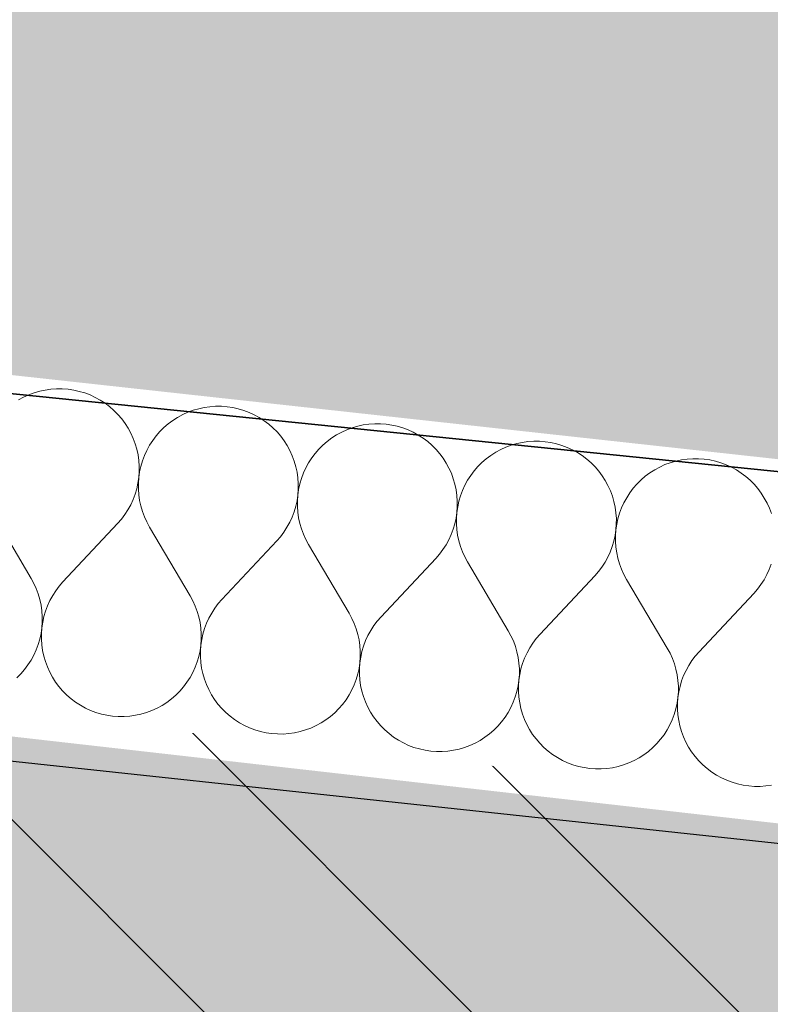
# Model space of a CAD drawing. Header units: millimetres. Extents: x -40276 to 214973, y -147941 to 35228.
# Tile 91 of 256: x -13962 to -13605, y 9232 to 9701. Entities that reach past the tile are written whole.
import ezdxf

# ---------------------------------------------------------------- set-up
doc = ezdxf.new("R2010")
doc.units = ezdxf.units.MM
doc.header["$MEASUREMENT"] = 0
doc.linetypes.add('Wipeout_Contour', pattern=[1000, 0, -1000])
for name, color, linetype in [('1._POHLED ZÁPADNÍ_2_0_plochy', 7, 'Continuous'), ('1._POHLED ZÁPADNÍ_2_akustické prvky', 7, 'Continuous'), ('1._POHLED ZÁPADNÍ_2_Konstrukce - nosné', 7, 'Continuous'), ('1._POHLED ZÁPADNÍ_2_Nové_Výplně – Řezové', 7, 'Continuous'), ('1._POHLED ZÁPADNÍ_2_Nové_VÝTAH VAR 1', 7, 'Continuous'), ('1._POHLED ZÁPADNÍ_2_Výplně – Řezové', 7, 'Continuous')]:
    doc.layers.add(name, color=color, linetype=linetype)

# ---------------------------------------------------------------- blocks, each defined once
blk = doc.blocks.new('*X35', base_point=(-42174.69, -26223.67))
at = {"layer": '1._POHLED ZÁPADNÍ_2_Nové_Výplně – Řezové', "color": 21, "linetype": 'Continuous', "lineweight": 20, "true_color": 0xffaaaa}
for p, q in [((-13955.29, 9523.29), (-13957.84, 9522.35)), ((-13952.68, 9524.05), (-13955.29, 9523.29)), ((-13950.02, 9524.63), (-13952.68, 9524.05)), ((-13947.33, 9525.01), (-13950.02, 9524.63)), ((-13944.61, 9525.2), (-13947.33, 9525.01)), ((-13941.89, 9525.19), (-13944.61, 9525.2)), ((-13939.18, 9524.99), (-13941.89, 9525.19)), ((-13936.49, 9524.6), (-13939.18, 9524.99)), ((-13933.83, 9524.01), (-13936.49, 9524.6)), ((-13931.22, 9523.24), (-13933.83, 9524.01)), ((-13928.67, 9522.28), (-13931.22, 9523.24)), ((-13960.32, 9521.22), (-13962.71, 9519.92)), ((-13957.84, 9522.35), (-13960.32, 9521.22)), ((-13926.2, 9521.15), (-13928.67, 9522.28)), ((-13923.82, 9519.84), (-13926.2, 9521.15)), ((-13921.53, 9518.36), (-13923.82, 9519.84)), ((-13919.36, 9516.73), (-13921.53, 9518.36)), ((-13917.31, 9514.94), (-13919.36, 9516.73)), ((-13915.39, 9513.01), (-13917.31, 9514.94)), ((-13882.11, 9514.03), (-13884.58, 9512.91)), ((-13879.56, 9514.98), (-13882.11, 9514.03)), ((-13876.94, 9515.74), (-13879.56, 9514.98)), ((-13874.28, 9516.31), (-13876.94, 9515.74)), ((-13871.59, 9516.7), (-13874.28, 9516.31)), ((-13868.88, 9516.88), (-13871.59, 9516.7)), ((-13866.16, 9516.88), (-13868.88, 9516.88)), ((-13863.44, 9516.68), (-13866.16, 9516.88)), ((-13860.75, 9516.28), (-13863.44, 9516.68)), ((-13858.09, 9515.7), (-13860.75, 9516.28)), ((-13855.49, 9514.93), (-13858.09, 9515.7)), ((-13852.94, 9513.97), (-13855.49, 9514.93)), ((-13850.47, 9512.84), (-13852.94, 9513.97)), ((-13913.61, 9510.95), (-13915.39, 9513.01)), ((-13911.99, 9508.77), (-13913.61, 9510.95)), ((-13889.27, 9510.14), (-13891.45, 9508.52)), ((-13886.97, 9511.61), (-13889.27, 9510.14)), ((-13884.58, 9512.91), (-13886.97, 9511.61)), ((-13848.08, 9511.53), (-13850.47, 9512.84)), ((-13845.8, 9510.05), (-13848.08, 9511.53)), ((-13843.62, 9508.41), (-13845.8, 9510.05)), ((-13910.52, 9506.48), (-13911.99, 9508.77)), ((-13909.22, 9504.09), (-13910.52, 9506.48)), ((-13895.43, 9504.82), (-13897.22, 9502.77)), ((-13893.51, 9506.74), (-13895.43, 9504.82)), ((-13891.45, 9508.52), (-13893.51, 9506.74)), ((-13841.57, 9506.63), (-13843.62, 9508.41)), ((-13839.65, 9504.7), (-13841.57, 9506.63)), ((-13837.88, 9502.64), (-13839.65, 9504.7)), ((-13808.85, 9504.6), (-13811.24, 9503.3)), ((-13806.37, 9505.72), (-13808.85, 9504.6)), ((-13803.82, 9506.67), (-13806.37, 9505.72)), ((-13801.21, 9507.43), (-13803.82, 9506.67)), ((-13798.55, 9508), (-13801.21, 9507.43)), ((-13795.86, 9508.38), (-13798.55, 9508)), ((-13793.14, 9508.57), (-13795.86, 9508.38)), ((-13790.42, 9508.56), (-13793.14, 9508.57)), ((-13787.71, 9508.36), (-13790.42, 9508.56)), ((-13785.02, 9507.97), (-13787.71, 9508.36)), ((-13782.36, 9507.39), (-13785.02, 9507.97)), ((-13779.75, 9506.61), (-13782.36, 9507.39)), ((-13777.2, 9505.66), (-13779.75, 9506.61)), ((-13774.73, 9504.52), (-13777.2, 9505.66)), ((-13772.35, 9503.21), (-13774.73, 9504.52)), ((-13908.1, 9501.61), (-13909.22, 9504.09)), ((-13907.16, 9499.06), (-13908.1, 9501.61)), ((-13898.85, 9500.59), (-13900.33, 9498.31)), ((-13897.22, 9502.77), (-13898.85, 9500.59)), ((-13836.25, 9500.46), (-13837.88, 9502.64)), ((-13834.79, 9498.16), (-13836.25, 9500.46)), ((-13815.71, 9500.2), (-13817.77, 9498.43)), ((-13813.53, 9501.83), (-13815.71, 9500.2)), ((-13811.24, 9503.3), (-13813.53, 9501.83)), ((-13770.06, 9501.74), (-13772.35, 9503.21)), ((-13767.89, 9500.1), (-13770.06, 9501.74)), ((-13765.84, 9498.31), (-13767.89, 9500.1)), ((-13722.81, 9499.69), (-13725.47, 9499.12)), ((-13720.12, 9500.07), (-13722.81, 9499.69)), ((-13717.41, 9500.26), (-13720.12, 9500.07)), ((-13714.69, 9500.25), (-13717.41, 9500.26)), ((-13711.97, 9500.05), (-13714.69, 9500.25)), ((-13709.28, 9499.66), (-13711.97, 9500.05)), ((-13706.62, 9499.07), (-13709.28, 9499.66)), ((-13906.4, 9496.44), (-13907.16, 9499.06)), ((-13905.83, 9493.78), (-13906.4, 9496.44)), ((-13901.64, 9495.92), (-13902.77, 9493.45)), ((-13900.33, 9498.31), (-13901.64, 9495.92)), ((-13833.49, 9495.77), (-13834.79, 9498.16)), ((-13832.37, 9493.29), (-13833.49, 9495.77)), ((-13819.7, 9496.51), (-13821.48, 9494.45)), ((-13817.77, 9498.43), (-13819.7, 9496.51)), ((-13763.92, 9496.39), (-13765.84, 9498.31)), ((-13762.14, 9494.32), (-13763.92, 9496.39)), ((-13735.5, 9494.98), (-13737.79, 9493.52)), ((-13733.11, 9496.28), (-13735.5, 9494.98)), ((-13730.64, 9497.41), (-13733.11, 9496.28)), ((-13728.08, 9498.35), (-13730.64, 9497.41)), ((-13725.47, 9499.12), (-13728.08, 9498.35)), ((-13704.01, 9498.3), (-13706.62, 9499.07)), ((-13701.47, 9497.34), (-13704.01, 9498.3)), ((-13699, 9496.21), (-13701.47, 9497.34)), ((-13696.61, 9494.9), (-13699, 9496.21)), ((-13694.33, 9493.42), (-13696.61, 9494.9)), ((-13905.45, 9491.09), (-13905.83, 9493.78)), ((-13905.26, 9488.38), (-13905.45, 9491.09)), ((-13903.73, 9490.9), (-13904.5, 9488.29)), ((-13902.77, 9493.45), (-13903.73, 9490.9)), ((-13831.42, 9490.74), (-13832.37, 9493.29)), ((-13830.66, 9488.13), (-13831.42, 9490.74)), ((-13823.12, 9492.28), (-13824.59, 9489.99)), ((-13821.48, 9494.45), (-13823.12, 9492.28)), ((-13760.52, 9492.14), (-13762.14, 9494.32)), ((-13759.05, 9489.85), (-13760.52, 9492.14)), ((-13739.98, 9491.89), (-13742.03, 9490.11)), ((-13737.79, 9493.52), (-13739.98, 9491.89)), ((-13692.15, 9491.79), (-13694.33, 9493.42)), ((-13690.1, 9490), (-13692.15, 9491.79)), ((-13649.74, 9490.8), (-13652.35, 9490.04)), ((-13647.08, 9491.37), (-13649.74, 9490.8)), ((-13644.38, 9491.76), (-13647.08, 9491.37)), ((-13641.67, 9491.94), (-13644.38, 9491.76)), ((-13638.95, 9491.94), (-13641.67, 9491.94)), ((-13636.24, 9491.74), (-13638.95, 9491.94)), ((-13633.54, 9491.34), (-13636.24, 9491.74)), ((-13630.89, 9490.76), (-13633.54, 9491.34)), ((-13628.28, 9489.99), (-13630.89, 9490.76)), ((-13905.47, 9482.94), (-13905.27, 9485.66)), ((-13905.08, 9485.63), (-13905.47, 9482.94)), ((-13905.27, 9485.66), (-13905.26, 9488.38)), ((-13904.5, 9488.29), (-13905.08, 9485.63)), ((-13830.09, 9485.47), (-13830.66, 9488.13)), ((-13829.71, 9482.78), (-13830.09, 9485.47)), ((-13825.9, 9487.61), (-13827.03, 9485.14)), ((-13824.59, 9489.99), (-13825.9, 9487.61)), ((-13757.75, 9487.46), (-13759.05, 9489.85)), ((-13756.63, 9484.98), (-13757.75, 9487.46)), ((-13745.75, 9486.14), (-13747.38, 9483.97)), ((-13743.96, 9488.19), (-13745.75, 9486.14)), ((-13742.03, 9490.11), (-13743.96, 9488.19)), ((-13688.18, 9488.07), (-13690.1, 9490)), ((-13686.41, 9486.01), (-13688.18, 9488.07)), ((-13684.78, 9483.83), (-13686.41, 9486.01)), ((-13659.77, 9486.67), (-13662.06, 9485.2)), ((-13657.38, 9487.97), (-13659.77, 9486.67)), ((-13654.9, 9489.1), (-13657.38, 9487.97)), ((-13652.35, 9490.04), (-13654.9, 9489.1)), ((-13625.73, 9489.03), (-13628.28, 9489.99)), ((-13623.26, 9487.9), (-13625.73, 9489.03)), ((-13620.88, 9486.59), (-13623.26, 9487.9)), ((-13618.59, 9485.11), (-13620.88, 9486.59)), ((-13905.87, 9480.25), (-13905.47, 9482.94)), ((-13905.47, 9482.94), (-13905.67, 9480.23)), ((-13829.53, 9480.06), (-13829.71, 9482.78)), ((-13827.99, 9482.59), (-13828.76, 9479.98)), ((-13827.03, 9485.14), (-13827.99, 9482.59)), ((-13755.69, 9482.43), (-13756.63, 9484.98)), ((-13754.93, 9479.82), (-13755.69, 9482.43)), ((-13748.86, 9481.68), (-13750.16, 9479.29)), ((-13747.38, 9483.97), (-13748.86, 9481.68)), ((-13683.32, 9481.54), (-13684.78, 9483.83)), ((-13682.02, 9479.15), (-13683.32, 9481.54)), ((-13666.3, 9481.8), (-13668.23, 9479.88)), ((-13664.24, 9483.58), (-13666.3, 9481.8)), ((-13662.06, 9485.2), (-13664.24, 9483.58)), ((-13616.42, 9483.47), (-13618.59, 9485.11)), ((-13614.36, 9481.69), (-13616.42, 9483.47)), ((-13612.45, 9479.76), (-13614.36, 9481.69)), ((-13907.23, 9474.99), (-13906.45, 9477.59)), ((-13906.45, 9477.59), (-13905.87, 9480.25)), ((-13905.67, 9480.23), (-13905.67, 9477.51)), ((-13905.67, 9477.51), (-13905.48, 9474.79)), ((-13829.73, 9474.63), (-13829.53, 9477.34)), ((-13829.34, 9477.32), (-13829.73, 9474.63)), ((-13829.53, 9477.34), (-13829.53, 9480.06)), ((-13828.76, 9479.98), (-13829.34, 9477.32)), ((-13754.36, 9477.16), (-13754.93, 9479.82)), ((-13753.98, 9474.46), (-13754.36, 9477.16)), ((-13751.3, 9476.82), (-13752.25, 9474.27)), ((-13750.16, 9479.29), (-13751.3, 9476.82)), ((-13680.89, 9476.67), (-13682.02, 9479.15)), ((-13679.95, 9474.12), (-13680.89, 9476.67)), ((-13670.01, 9477.83), (-13671.65, 9475.65)), ((-13668.23, 9479.88), (-13670.01, 9477.83)), ((-13610.67, 9477.7), (-13612.45, 9479.76)), ((-13609.04, 9475.52), (-13610.67, 9477.7)), ((-13909.32, 9469.97), (-13908.18, 9472.44)), ((-13908.18, 9472.44), (-13907.23, 9474.99)), ((-13905.48, 9474.79), (-13905.1, 9472.1)), ((-13905.1, 9472.1), (-13904.53, 9469.44)), ((-13830.72, 9469.28), (-13830.13, 9471.94)), ((-13830.13, 9471.94), (-13829.73, 9474.63)), ((-13829.93, 9471.92), (-13829.94, 9469.2)), ((-13829.73, 9474.63), (-13829.93, 9471.92)), ((-13753.79, 9471.75), (-13753.98, 9474.46)), ((-13753.8, 9469.03), (-13753.79, 9471.75)), ((-13753.02, 9471.67), (-13753.61, 9469.01)), ((-13752.25, 9474.27), (-13753.02, 9471.67)), ((-13679.19, 9471.5), (-13679.95, 9474.12)), ((-13678.62, 9468.84), (-13679.19, 9471.5)), ((-13673.12, 9473.37), (-13674.43, 9470.98)), ((-13671.65, 9475.65), (-13673.12, 9473.37)), ((-13607.58, 9473.22), (-13609.04, 9475.52)), ((-13606.28, 9470.83), (-13607.58, 9473.22)), ((-13976.12, 9467.73), (-13956.73, 9434.94)), ((-13912.11, 9465.3), (-13910.63, 9467.58)), ((-13910.63, 9467.58), (-13909.32, 9469.97)), ((-13904.53, 9469.44), (-13903.76, 9466.83)), ((-13903.76, 9466.83), (-13902.82, 9464.28)), ((-13831.49, 9466.67), (-13830.72, 9469.28)), ((-13829.94, 9469.2), (-13829.75, 9466.48)), ((-13754, 9466.32), (-13753.8, 9469.03)), ((-13753.61, 9469.01), (-13754, 9466.32)), ((-13678.24, 9466.15), (-13678.62, 9468.84)), ((-13675.56, 9468.51), (-13676.52, 9465.96)), ((-13674.43, 9470.98), (-13675.56, 9468.51)), ((-13605.16, 9468.35), (-13606.28, 9470.83)), ((-13604.21, 9465.8), (-13605.16, 9468.35)), ((-13915.54, 9461.08), (-13913.75, 9463.13)), ((-13913.75, 9463.13), (-13912.11, 9465.3)), ((-13902.82, 9464.28), (-13901.69, 9461.8)), ((-13833.59, 9461.66), (-13832.45, 9464.13)), ((-13832.45, 9464.13), (-13831.49, 9466.67)), ((-13829.75, 9466.48), (-13829.36, 9463.79)), ((-13829.36, 9463.79), (-13828.79, 9461.13)), ((-13754.98, 9460.97), (-13754.39, 9463.62)), ((-13754.39, 9463.62), (-13754, 9466.32)), ((-13754, 9466.32), (-13754.2, 9463.6)), ((-13754.2, 9463.6), (-13754.2, 9460.88)), ((-13678.05, 9463.44), (-13678.24, 9466.15)), ((-13678.06, 9460.72), (-13678.05, 9463.44)), ((-13677.29, 9463.35), (-13677.87, 9460.69)), ((-13676.52, 9465.96), (-13677.29, 9463.35)), ((-13915.54, 9461.08), (-13941.58, 9433.28)), ((-13901.69, 9461.8), (-13900.39, 9459.41)), ((-13900.39, 9459.41), (-13880.99, 9426.63)), ((-13836.37, 9456.99), (-13834.9, 9459.27)), ((-13834.9, 9459.27), (-13833.59, 9461.66)), ((-13828.79, 9461.13), (-13828.03, 9458.52)), ((-13828.03, 9458.52), (-13827.08, 9455.97)), ((-13756.71, 9455.81), (-13755.75, 9458.36)), ((-13755.75, 9458.36), (-13754.98, 9460.97)), ((-13754.2, 9460.88), (-13754.01, 9458.17)), ((-13754.01, 9458.17), (-13753.63, 9455.47)), ((-13678.66, 9455.31), (-13678.26, 9458)), ((-13678.26, 9458), (-13678.46, 9455.29)), ((-13678.26, 9458), (-13678.06, 9460.72)), ((-13677.87, 9460.69), (-13678.26, 9458)), ((-13839.8, 9452.76), (-13865.85, 9424.96)), ((-13839.8, 9452.76), (-13838.01, 9454.81)), ((-13838.01, 9454.81), (-13836.37, 9456.99)), ((-13827.08, 9455.97), (-13825.95, 9453.49)), ((-13825.95, 9453.49), (-13824.65, 9451.1)), ((-13759.16, 9450.96), (-13757.85, 9453.34)), ((-13757.85, 9453.34), (-13756.71, 9455.81)), ((-13753.63, 9455.47), (-13753.05, 9452.82)), ((-13753.05, 9452.82), (-13752.29, 9450.2)), ((-13680.02, 9450.05), (-13679.24, 9452.65)), ((-13679.24, 9452.65), (-13678.66, 9455.31)), ((-13678.46, 9455.29), (-13678.47, 9452.57)), ((-13824.65, 9451.1), (-13805.26, 9418.31)), ((-13762.28, 9446.5), (-13760.64, 9448.67)), ((-13760.64, 9448.67), (-13759.16, 9450.96)), ((-13752.29, 9450.2), (-13751.34, 9447.65)), ((-13680.98, 9447.5), (-13680.02, 9450.05)), ((-13678.47, 9452.57), (-13678.28, 9449.86)), ((-13678.28, 9449.86), (-13677.89, 9447.16)), ((-13764.06, 9444.45), (-13790.11, 9416.65)), ((-13764.06, 9444.45), (-13762.28, 9446.5)), ((-13751.34, 9447.65), (-13750.22, 9445.18)), ((-13750.22, 9445.18), (-13748.92, 9442.79)), ((-13683.43, 9442.65), (-13682.11, 9445.03)), ((-13682.11, 9445.03), (-13680.98, 9447.5)), ((-13677.89, 9447.16), (-13677.32, 9444.5)), ((-13677.32, 9444.5), (-13676.56, 9441.89)), ((-13748.92, 9442.79), (-13729.52, 9410)), ((-13686.54, 9438.19), (-13684.9, 9440.36)), ((-13684.9, 9440.36), (-13683.43, 9442.65)), ((-13676.56, 9441.89), (-13675.61, 9439.34)), ((-13675.61, 9439.34), (-13674.48, 9436.86)), ((-13606.38, 9436.72), (-13605.24, 9439.19)), ((-13605.24, 9439.19), (-13604.28, 9441.73)), ((-13955.43, 9432.55), (-13956.73, 9434.94)), ((-13688.33, 9436.14), (-13714.37, 9408.34)), ((-13688.33, 9436.14), (-13686.54, 9438.19)), ((-13674.48, 9436.86), (-13673.18, 9434.48)), ((-13673.18, 9434.48), (-13653.79, 9401.69)), ((-13609.17, 9432.05), (-13607.69, 9434.33)), ((-13607.69, 9434.33), (-13606.38, 9436.72)), ((-13954.3, 9430.07), (-13955.43, 9432.55)), ((-13953.35, 9427.52), (-13954.3, 9430.07)), ((-13943.37, 9431.23), (-13945.01, 9429.05)), ((-13941.58, 9433.28), (-13943.37, 9431.23)), ((-13612.59, 9427.82), (-13610.8, 9429.87)), ((-13610.8, 9429.87), (-13609.17, 9432.05)), ((-13952.59, 9424.91), (-13953.35, 9427.52)), ((-13952.02, 9422.25), (-13952.59, 9424.91)), ((-13946.48, 9426.77), (-13947.79, 9424.39)), ((-13945.01, 9429.05), (-13946.48, 9426.77)), ((-13879.69, 9424.24), (-13880.99, 9426.63)), ((-13865.85, 9424.96), (-13867.63, 9422.91)), ((-13612.59, 9427.82), (-13638.64, 9400.02)), ((-13951.63, 9419.56), (-13952.02, 9422.25)), ((-13948.93, 9421.91), (-13949.89, 9419.37)), ((-13947.79, 9424.39), (-13948.93, 9421.91)), ((-13878.57, 9421.76), (-13879.69, 9424.24)), ((-13877.62, 9419.21), (-13878.57, 9421.76)), ((-13869.27, 9420.74), (-13870.75, 9418.46)), ((-13867.63, 9422.91), (-13869.27, 9420.74)), ((-13951.44, 9416.85), (-13951.63, 9419.56)), ((-13951.45, 9414.13), (-13951.44, 9416.85)), ((-13950.66, 9416.76), (-13951.25, 9414.1)), ((-13949.89, 9419.37), (-13950.66, 9416.76)), ((-13876.86, 9416.6), (-13877.62, 9419.21)), ((-13876.28, 9413.94), (-13876.86, 9416.6)), ((-13872.06, 9416.07), (-13873.2, 9413.6)), ((-13870.75, 9418.46), (-13872.06, 9416.07)), ((-13803.96, 9415.92), (-13805.26, 9418.31)), ((-13802.83, 9413.45), (-13803.96, 9415.92)), ((-13790.11, 9416.65), (-13791.9, 9414.6)), ((-13952.04, 9408.72), (-13951.65, 9411.41)), ((-13951.65, 9411.41), (-13951.85, 9408.7)), ((-13951.65, 9411.41), (-13951.45, 9414.13)), ((-13951.25, 9414.1), (-13951.65, 9411.41)), ((-13875.9, 9411.25), (-13876.28, 9413.94)), ((-13875.71, 9408.53), (-13875.9, 9411.25)), ((-13874.16, 9411.06), (-13874.93, 9408.45)), ((-13873.2, 9413.6), (-13874.16, 9411.06)), ((-13801.88, 9410.9), (-13802.83, 9413.45)), ((-13801.12, 9408.29), (-13801.88, 9410.9)), ((-13793.53, 9412.43), (-13795.01, 9410.14)), ((-13791.9, 9414.6), (-13793.53, 9412.43)), ((-13953.39, 9403.45), (-13952.62, 9406.06)), ((-13952.62, 9406.06), (-13952.04, 9408.72)), ((-13951.85, 9408.7), (-13951.86, 9405.98)), ((-13951.86, 9405.98), (-13951.67, 9403.26)), ((-13875.91, 9403.1), (-13875.71, 9405.81)), ((-13875.52, 9405.79), (-13875.91, 9403.1)), ((-13875.71, 9405.81), (-13875.71, 9408.53)), ((-13874.93, 9408.45), (-13875.52, 9405.79)), ((-13800.55, 9405.63), (-13801.12, 9408.29)), ((-13796.32, 9407.76), (-13797.46, 9405.29)), ((-13795.01, 9410.14), (-13796.32, 9407.76)), ((-13728.22, 9407.61), (-13729.52, 9410)), ((-13727.09, 9405.13), (-13728.22, 9407.61)), ((-13716.16, 9406.29), (-13717.8, 9404.11)), ((-13714.37, 9408.34), (-13716.16, 9406.29)), ((-13954.35, 9400.91), (-13953.39, 9403.45)), ((-13951.67, 9403.26), (-13951.29, 9400.57)), ((-13876.3, 9400.41), (-13875.91, 9403.1)), ((-13875.91, 9403.1), (-13876.11, 9400.39)), ((-13800.16, 9402.93), (-13800.55, 9405.63)), ((-13799.97, 9400.22), (-13800.16, 9402.93)), ((-13798.42, 9402.74), (-13799.19, 9400.13)), ((-13797.46, 9405.29), (-13798.42, 9402.74)), ((-13726.15, 9402.58), (-13727.09, 9405.13)), ((-13725.38, 9399.97), (-13726.15, 9402.58)), ((-13719.28, 9401.83), (-13720.59, 9399.45)), ((-13717.8, 9404.11), (-13719.28, 9401.83)), ((-13652.49, 9399.3), (-13653.79, 9401.69)), ((-13956.79, 9396.05), (-13955.48, 9398.43)), ((-13955.48, 9398.43), (-13954.35, 9400.91)), ((-13951.29, 9400.57), (-13950.72, 9397.91)), ((-13950.72, 9397.91), (-13949.96, 9395.3)), ((-13877.66, 9395.14), (-13876.88, 9397.75)), ((-13876.88, 9397.75), (-13876.3, 9400.41)), ((-13876.11, 9400.39), (-13876.12, 9397.67)), ((-13876.12, 9397.67), (-13875.93, 9394.95)), ((-13800.17, 9394.79), (-13799.98, 9397.5)), ((-13799.78, 9397.48), (-13800.17, 9394.79)), ((-13799.98, 9397.5), (-13799.97, 9400.22)), ((-13799.19, 9400.13), (-13799.78, 9397.48)), ((-13724.81, 9397.31), (-13725.38, 9399.97)), ((-13724.43, 9394.62), (-13724.81, 9397.31)), ((-13721.73, 9396.97), (-13722.68, 9394.43)), ((-13720.59, 9399.45), (-13721.73, 9396.97)), ((-13651.36, 9396.82), (-13652.49, 9399.3)), ((-13650.41, 9394.27), (-13651.36, 9396.82)), ((-13640.43, 9397.97), (-13642.06, 9395.8)), ((-13638.64, 9400.02), (-13640.43, 9397.97)), ((-13959.9, 9391.59), (-13958.26, 9393.76)), ((-13958.26, 9393.76), (-13956.79, 9396.05)), ((-13949.96, 9395.3), (-13949.01, 9392.75)), ((-13949.01, 9392.75), (-13947.89, 9390.27)), ((-13879.74, 9390.12), (-13878.61, 9392.59)), ((-13878.61, 9392.59), (-13877.66, 9395.14)), ((-13875.93, 9394.95), (-13875.55, 9392.26)), ((-13875.55, 9392.26), (-13874.98, 9389.6)), ((-13801.15, 9389.44), (-13800.57, 9392.09)), ((-13800.57, 9392.09), (-13800.17, 9394.79)), ((-13800.17, 9394.79), (-13800.38, 9392.07)), ((-13800.38, 9392.07), (-13800.38, 9389.35)), ((-13724.24, 9391.91), (-13724.43, 9394.62)), ((-13724.24, 9389.19), (-13724.24, 9391.91)), ((-13723.46, 9391.82), (-13724.04, 9389.16)), ((-13722.68, 9394.43), (-13723.46, 9391.82)), ((-13649.65, 9391.66), (-13650.41, 9394.27)), ((-13643.54, 9393.52), (-13644.85, 9391.13)), ((-13642.06, 9395.8), (-13643.54, 9393.52)), ((-13963.61, 9387.61), (-13961.68, 9389.53)), ((-13961.68, 9389.53), (-13959.9, 9391.59)), ((-13947.89, 9390.27), (-13946.59, 9387.88)), ((-13946.59, 9387.88), (-13945.13, 9385.59)), ((-13882.53, 9385.45), (-13881.05, 9387.73)), ((-13881.05, 9387.73), (-13879.74, 9390.12)), ((-13874.98, 9389.6), (-13874.22, 9386.98)), ((-13801.92, 9386.83), (-13801.15, 9389.44)), ((-13800.38, 9389.35), (-13800.2, 9386.64)), ((-13724.44, 9386.47), (-13724.24, 9389.19)), ((-13724.04, 9389.16), (-13724.44, 9386.47)), ((-13649.07, 9389), (-13649.65, 9391.66)), ((-13648.69, 9386.31), (-13649.07, 9389)), ((-13645.99, 9388.66), (-13646.95, 9386.12)), ((-13644.85, 9391.13), (-13645.99, 9388.66)), ((-13945.13, 9385.59), (-13943.5, 9383.4)), ((-13943.5, 9383.4), (-13941.73, 9381.34)), ((-13885.95, 9381.22), (-13884.16, 9383.27)), ((-13884.16, 9383.27), (-13882.53, 9385.45)), ((-13874.22, 9386.98), (-13873.28, 9384.43)), ((-13873.28, 9384.43), (-13872.16, 9381.96)), ((-13804.01, 9381.81), (-13802.87, 9384.28)), ((-13802.87, 9384.28), (-13801.92, 9386.83)), ((-13800.2, 9386.64), (-13799.82, 9383.94)), ((-13799.82, 9383.94), (-13799.25, 9381.28)), ((-13725.41, 9381.12), (-13724.83, 9383.78)), ((-13724.83, 9383.78), (-13724.44, 9386.47)), ((-13724.64, 9383.76), (-13724.65, 9381.04)), ((-13724.44, 9386.47), (-13724.64, 9383.76)), ((-13648.5, 9383.59), (-13648.69, 9386.31)), ((-13648.51, 9380.87), (-13648.5, 9383.59)), ((-13647.72, 9383.51), (-13648.31, 9380.85)), ((-13646.95, 9386.12), (-13647.72, 9383.51)), ((-13941.73, 9381.34), (-13939.81, 9379.41)), ((-13939.81, 9379.41), (-13937.76, 9377.63)), ((-13937.76, 9377.63), (-13935.58, 9375.99)), ((-13889.93, 9377.52), (-13887.87, 9379.3)), ((-13887.87, 9379.3), (-13885.95, 9381.22)), ((-13872.16, 9381.96), (-13870.86, 9379.56)), ((-13870.86, 9379.56), (-13869.39, 9377.27)), ((-13806.79, 9377.14), (-13805.32, 9379.42)), ((-13805.32, 9379.42), (-13804.01, 9381.81)), ((-13799.25, 9381.28), (-13798.49, 9378.67)), ((-13798.49, 9378.67), (-13797.54, 9376.12)), ((-13727.14, 9375.97), (-13726.18, 9378.51)), ((-13726.18, 9378.51), (-13725.41, 9381.12)), ((-13724.65, 9381.04), (-13724.46, 9378.32)), ((-13724.46, 9378.32), (-13724.08, 9375.63)), ((-13649.1, 9375.47), (-13648.7, 9378.16)), ((-13648.7, 9378.16), (-13648.91, 9375.45)), ((-13648.7, 9378.16), (-13648.51, 9380.87)), ((-13648.31, 9380.85), (-13648.7, 9378.16)), ((-13935.58, 9375.99), (-13933.3, 9374.52)), ((-13933.3, 9374.52), (-13930.91, 9373.21)), ((-13930.91, 9373.21), (-13928.44, 9372.07)), ((-13899.27, 9372.01), (-13896.8, 9373.13)), ((-13896.8, 9373.13), (-13894.41, 9374.43)), ((-13894.41, 9374.43), (-13892.11, 9375.9)), ((-13892.11, 9375.9), (-13889.93, 9377.52)), ((-13869.39, 9377.27), (-13867.77, 9375.09)), ((-13867.77, 9375.09), (-13865.99, 9373.03)), ((-13865.99, 9373.03), (-13864.07, 9371.1)), ((-13810.21, 9372.91), (-13808.43, 9374.96)), ((-13808.43, 9374.96), (-13806.79, 9377.14)), ((-13797.54, 9376.12), (-13796.42, 9373.64)), ((-13796.42, 9373.64), (-13795.12, 9371.25)), ((-13729.58, 9371.11), (-13728.27, 9373.49)), ((-13728.27, 9373.49), (-13727.14, 9375.97)), ((-13724.08, 9375.63), (-13723.51, 9372.97)), ((-13723.51, 9372.97), (-13722.75, 9370.36)), ((-13649.68, 9372.81), (-13649.1, 9375.47)), ((-13648.91, 9375.45), (-13648.91, 9372.73)), ((-13928.44, 9372.07), (-13925.89, 9371.11)), ((-13925.89, 9371.11), (-13923.29, 9370.34)), ((-13923.29, 9370.34), (-13920.63, 9369.76)), ((-13920.63, 9369.76), (-13917.94, 9369.36)), ((-13917.94, 9369.36), (-13915.22, 9369.16)), ((-13915.22, 9369.16), (-13912.5, 9369.16)), ((-13912.5, 9369.16), (-13909.79, 9369.35)), ((-13909.79, 9369.35), (-13907.1, 9369.73)), ((-13907.1, 9369.73), (-13904.44, 9370.3)), ((-13904.44, 9370.3), (-13901.82, 9371.06)), ((-13901.82, 9371.06), (-13899.27, 9372.01)), ((-13864.07, 9371.1), (-13862.02, 9369.31)), ((-13862.02, 9369.31), (-13859.85, 9367.68)), ((-13816.38, 9367.58), (-13814.2, 9369.21)), ((-13814.2, 9369.21), (-13812.14, 9370.99)), ((-13812.14, 9370.99), (-13810.21, 9372.91)), ((-13795.12, 9371.25), (-13793.66, 9368.96)), ((-13793.66, 9368.96), (-13792.03, 9366.78)), ((-13732.69, 9366.65), (-13731.06, 9368.82)), ((-13731.06, 9368.82), (-13729.58, 9371.11)), ((-13722.75, 9370.36), (-13721.81, 9367.81)), ((-13651.4, 9367.65), (-13650.45, 9370.2)), ((-13650.45, 9370.2), (-13649.68, 9372.81)), ((-13648.91, 9372.73), (-13648.73, 9370.01)), ((-13648.73, 9370.01), (-13648.35, 9367.32)), ((-13859.85, 9367.68), (-13857.56, 9366.2)), ((-13857.56, 9366.2), (-13855.18, 9364.89)), ((-13855.18, 9364.89), (-13852.71, 9363.76)), ((-13852.71, 9363.76), (-13850.16, 9362.8)), ((-13826.09, 9362.75), (-13823.54, 9363.69)), ((-13823.54, 9363.69), (-13821.06, 9364.82)), ((-13821.06, 9364.82), (-13818.67, 9366.12)), ((-13818.67, 9366.12), (-13816.38, 9367.58)), ((-13792.03, 9366.78), (-13790.26, 9364.72)), ((-13790.26, 9364.72), (-13788.34, 9362.79)), ((-13736.4, 9362.67), (-13734.48, 9364.59)), ((-13734.48, 9364.59), (-13732.69, 9366.65)), ((-13721.81, 9367.81), (-13720.68, 9365.33)), ((-13720.68, 9365.33), (-13719.39, 9362.94)), ((-13653.85, 9362.79), (-13652.54, 9365.18)), ((-13652.54, 9365.18), (-13651.4, 9367.65)), ((-13648.35, 9367.32), (-13647.78, 9364.66)), ((-13647.78, 9364.66), (-13647.02, 9362.05)), ((-13850.16, 9362.8), (-13847.55, 9362.03)), ((-13847.55, 9362.03), (-13844.89, 9361.44)), ((-13844.89, 9361.44), (-13842.2, 9361.05)), ((-13842.2, 9361.05), (-13839.49, 9360.85)), ((-13839.49, 9360.85), (-13836.77, 9360.84)), ((-13836.77, 9360.84), (-13834.05, 9361.03)), ((-13834.05, 9361.03), (-13831.36, 9361.41)), ((-13831.36, 9361.41), (-13828.7, 9361.99)), ((-13828.7, 9361.99), (-13826.09, 9362.75)), ((-13788.34, 9362.79), (-13786.29, 9361)), ((-13786.29, 9361), (-13784.11, 9359.37)), ((-13784.11, 9359.37), (-13781.83, 9357.89)), ((-13742.94, 9357.8), (-13740.64, 9359.27)), ((-13740.64, 9359.27), (-13738.46, 9360.9)), ((-13738.46, 9360.9), (-13736.4, 9362.67)), ((-13719.39, 9362.94), (-13717.92, 9360.65)), ((-13717.92, 9360.65), (-13716.3, 9358.46)), ((-13656.96, 9358.33), (-13655.32, 9360.51)), ((-13655.32, 9360.51), (-13653.85, 9362.79)), ((-13647.02, 9362.05), (-13646.07, 9359.49)), ((-13646.07, 9359.49), (-13644.95, 9357.02)), ((-13781.83, 9357.89), (-13779.44, 9356.58)), ((-13779.44, 9356.58), (-13776.97, 9355.44)), ((-13776.97, 9355.44), (-13774.42, 9354.49)), ((-13774.42, 9354.49), (-13771.82, 9353.71)), ((-13752.97, 9353.67), (-13750.35, 9354.43)), ((-13750.35, 9354.43), (-13747.8, 9355.38)), ((-13747.8, 9355.38), (-13745.33, 9356.5)), ((-13745.33, 9356.5), (-13742.94, 9357.8)), ((-13716.3, 9358.46), (-13714.52, 9356.4)), ((-13714.52, 9356.4), (-13712.6, 9354.47)), ((-13712.6, 9354.47), (-13710.55, 9352.69)), ((-13662.73, 9352.58), (-13660.67, 9354.36)), ((-13660.67, 9354.36), (-13658.74, 9356.28)), ((-13658.74, 9356.28), (-13656.96, 9358.33)), ((-13644.95, 9357.02), (-13643.65, 9354.62)), ((-13643.65, 9354.62), (-13642.19, 9352.33)), ((-13771.82, 9353.71), (-13769.16, 9353.13)), ((-13769.16, 9353.13), (-13766.47, 9352.74)), ((-13766.47, 9352.74), (-13763.75, 9352.54)), ((-13763.75, 9352.54), (-13761.03, 9352.53)), ((-13761.03, 9352.53), (-13758.32, 9352.72)), ((-13758.32, 9352.72), (-13755.62, 9353.1)), ((-13755.62, 9353.1), (-13752.97, 9353.67)), ((-13710.55, 9352.69), (-13708.38, 9351.05)), ((-13708.38, 9351.05), (-13706.09, 9349.58)), ((-13706.09, 9349.58), (-13703.71, 9348.27)), ((-13669.59, 9348.19), (-13667.2, 9349.49)), ((-13667.2, 9349.49), (-13664.91, 9350.96)), ((-13664.91, 9350.96), (-13662.73, 9352.58)), ((-13642.19, 9352.33), (-13640.56, 9350.15)), ((-13640.56, 9350.15), (-13638.79, 9348.09)), ((-13703.71, 9348.27), (-13701.23, 9347.13)), ((-13701.23, 9347.13), (-13698.69, 9346.17)), ((-13698.69, 9346.17), (-13696.08, 9345.4)), ((-13696.08, 9345.4), (-13693.42, 9344.82)), ((-13693.42, 9344.82), (-13690.73, 9344.42)), ((-13682.58, 9344.41), (-13679.89, 9344.79)), ((-13679.89, 9344.79), (-13677.23, 9345.36)), ((-13677.23, 9345.36), (-13674.62, 9346.12)), ((-13674.62, 9346.12), (-13672.07, 9347.07)), ((-13672.07, 9347.07), (-13669.59, 9348.19)), ((-13638.79, 9348.09), (-13636.87, 9346.16)), ((-13636.87, 9346.16), (-13634.81, 9344.37)), ((-13690.73, 9344.42), (-13688.02, 9344.22)), ((-13688.02, 9344.22), (-13685.3, 9344.22)), ((-13685.3, 9344.22), (-13682.58, 9344.41)), ((-13634.81, 9344.37), (-13632.64, 9342.74)), ((-13632.64, 9342.74), (-13630.36, 9341.26)), ((-13630.36, 9341.26), (-13627.97, 9339.95)), ((-13627.97, 9339.95), (-13625.5, 9338.82)), ((-13625.5, 9338.82), (-13622.95, 9337.86)), ((-13622.95, 9337.86), (-13620.34, 9337.09)), ((-13620.34, 9337.09), (-13617.69, 9336.5)), ((-13617.69, 9336.5), (-13615, 9336.11)), ((-13615, 9336.11), (-13612.28, 9335.91)), ((-13612.28, 9335.91), (-13609.56, 9335.9)), ((-13609.56, 9335.9), (-13606.85, 9336.09)), ((-13606.85, 9336.09), (-13604.15, 9336.47))]:
    blk.add_line(p, q, dxfattribs=at)

msp = doc.modelspace()

# ---------------------------------------------------------------- hatches: boundary and pattern name
at = {"layer": '1._POHLED ZÁPADNÍ_2_0_plochy', "linetype": 'Continuous', "lineweight": 20, "true_color": 0xffaaaa}
h = msp.add_hatch(dxfattribs=at)
h.set_pattern_fill('Izolační_tvárnice_0002', color=21, style=0, pattern_type=2)
h.set_pattern_definition([(315, (-10360.18, 9405.31), (63.6396, 63.6396), [])])
h.paths.add_polyline_path([(-10906.33, 18690.21), (-10970.68, 9084.15), (-20311.44, 10009.93), (-20479.41, 269.75), (-242.33, 419.76), (-238.38, 17796.01)])
at = {"layer": '1._POHLED ZÁPADNÍ_2_0_plochy', "linetype": 'Continuous', "lineweight": 0, "true_color": 0x3c3525}
msp.add_hatch(color=39, dxfattribs=at).paths.add_polyline_path([(-25869.24, 653.02), (-25868.09, 309.88), (-22137.4, 321.89), (-22138.46, 646.93), (-20885.98, 651), (-20713.53, 10463.4), (-18181.94, 10198.51), (-18222.48, 9798.31), (-17178.56, 9692.55), (-17162.72, 9848.86), (-12837.13, 9407.86), (-12817.99, 11448.13), (-11148.08, 11448.18), (-11147.86, 12036.27), (-10988.08, 12036.27), (-10988.08, 13086.27), (-11147.46, 13086.27), (-11147.13, 13937.19), (-10988.08, 13937.19), (-10988.08, 14849.19), (-11146.79, 14849.19), (-11146.58, 15386.81), (-10988.08, 15386.81), (-10988.08, 16436.81), (-11146.18, 16436.81), (-11145.89, 17210.22), (-20953.17, 17986.91), (-23795.81, 18203.26)])
at = {"layer": '1._POHLED ZÁPADNÍ_2_Výplně – Řezové', "linetype": 'Continuous', "lineweight": 13}
msp.add_hatch(color=254, dxfattribs=at).paths.add_polyline_path([(-14635.06, 8902.17), (-12775.46, 8691.24), (-12718.11, 9218.13), (-14575.33, 9428.79)])

# ---------------------------------------------------------------- linework, layer by layer
at = {"layer": '1._POHLED ZÁPADNÍ_2_0_plochy', "color": 7, "linetype": 'Continuous', "lineweight": 13, "flags": 128}
msp.add_lwpolyline([(-18222.48, 9798.31), (-17178.56, 9692.55), (-17162.72, 9848.86), (-12837.13, 9407.86), (-12817.99, 11448.13), (-11148.08, 11448.18), (-11147.86, 12036.27), (-10988.08, 12036.27), (-10988.08, 13086.27), (-11147.46, 13086.27), (-11147.13, 13937.19), (-10988.08, 13937.19), (-10988.08, 14849.19), (-11146.79, 14849.19), (-11146.58, 15386.81), (-10988.08, 15386.81), (-10988.08, 16436.81), (-11146.18, 16436.81), (-11145.89, 17210.22), (-20953.17, 17986.91)], dxfattribs=at)
at = {"layer": '1._POHLED ZÁPADNÍ_2_Nové_VÝTAH VAR 1', "color": 1, "linetype": 'Continuous', "lineweight": 25, "flags": 128}
msp.add_lwpolyline([(-12957.76, 10506.26), (-14454.86, 10664.05), (-14567.92, 9591.3), (-13070.83, 9433.51)], close=True, dxfattribs=at)

# ---------------------------------------------------------------- next in the draw order: wipeouts: each hides what was drawn before it
at = {"color": 254, "linetype": 'Wipeout_Contour', "lineweight": 0, "ltscale": 67007.311809}
msp.add_wipeout([(-13341.16, 9463.18), (-14318.67, 9570.48), (-14336.13, 9411.43), (-13357.84, 9304.05)], dxfattribs=at).dxf.layer = '1._POHLED ZÁPADNÍ_2_Nové_Výplně – Řezové'

# ---------------------------------------------------------------- next in the draw order: linework, layer by layer
at = {"layer": '1._POHLED ZÁPADNÍ_2_akustické prvky', "color": 1, "linetype": 'Continuous', "lineweight": 35}
msp.add_line((-17162.72, 9848.86), (-12837.13, 9407.86), dxfattribs=at)
at = {"layer": '1._POHLED ZÁPADNÍ_2_Konstrukce - nosné', "color": 7, "linetype": 'Continuous', "lineweight": 25}
msp.add_line((-17178.56, 9692.54), (-10970.58, 9026.54), dxfattribs=at)

# ---------------------------------------------------------------- next in the draw order: block references
at = {"layer": '1._POHLED ZÁPADNÍ_2_0_plochy', "color": 9, "linetype": 'Continuous', "lineweight": 13}
msp.add_blockref('*X35', (-42174.69, -26223.67), dxfattribs=at)

doc.saveas('drawing.dxf')
